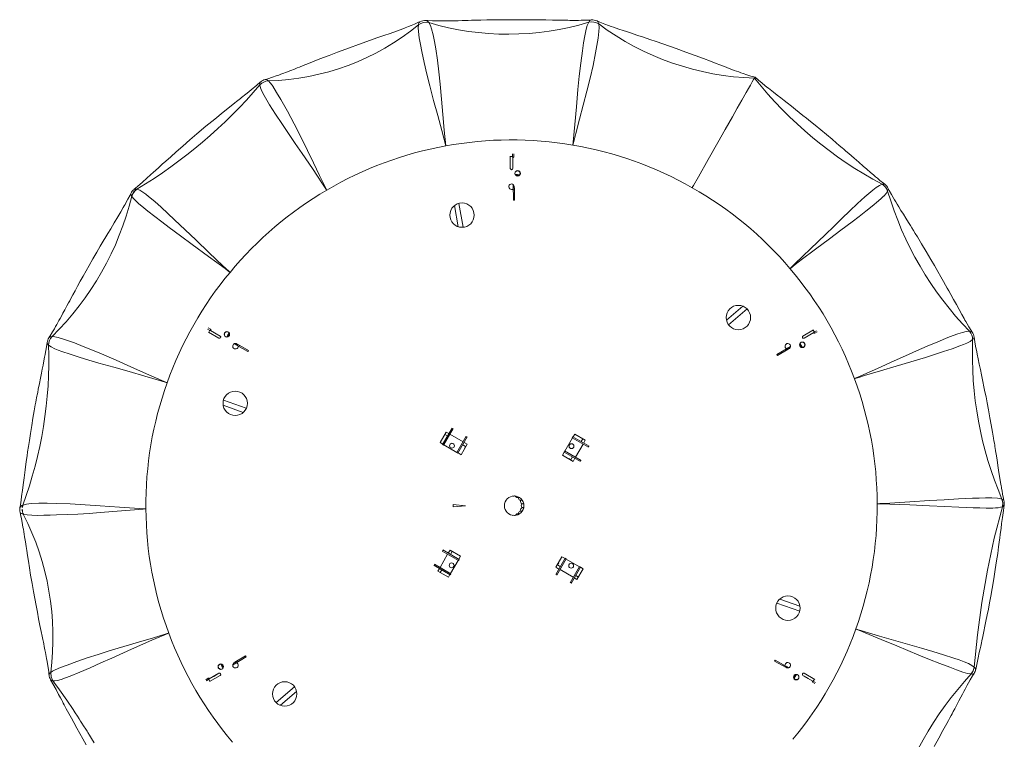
# Model space of a CAD drawing. Header units: millimetres. Extents: x -376 to 432, y -696 to 429.
# Tile 2 of 2: x -376 to 432, y -161 to 429. Entities that reach past the tile are written whole.
import ezdxf

# ---------------------------------------------------------------- set-up
doc = ezdxf.new("R2010")
doc.units = ezdxf.units.MM

msp = doc.modelspace()

# ---------------------------------------------------------------- linework, layer by layer
at = {"color": 7, "linetype": 'Continuous', "lineweight": 15}
for p, q in [((92.96, 428.98), (93.08, 429.02)), ((-47.54, 427.4), (-47.39, 427.48)), ((-174.19, 380.2), (-174.04, 380.2)), ((226.98, 381.33), (226.98, 381.33)), ((-178.61, 375.78), (-178.61, 375.85)), ((-178.26, 377.99), (-178.17, 378.05)), ((-26.18, 325.71), (-26.17, 325.67)), ((78.06, 326.36), (78.05, 326.32)), ((26.76, 317.21), (26.76, 307.24)), ((26.76, 316.94), (28.76, 316.94)), ((28.57, 319.11), (28.61, 316.83)), ((28.76, 307.24), (28.76, 316.48)), ((29.61, 316.84), (29.57, 319.11)), ((28.69, 312.23), (28.76, 308.32)), ((30.97, 304.55), (31.88, 305)), ((31.95, 301.37), (31.01, 301.79)), ((29.02, 294.11), (29.25, 281.16)), ((30.25, 281.18), (30.07, 291.46)), ((175.92, 291.45), (175.9, 291.41)), ((331.6, 294.25), (331.63, 294.25)), ((-284.41, 286.63), (-284.36, 286.7)), ((-281.74, 290.12), (-281.64, 290.17)), ((-123.77, 289.51), (-123.75, 289.47)), ((-19.12, 276.75), (-15.97, 259.48)), ((-11.82, 259.03), (-15.4, 278.64)), ((30.25, 281.18), (29.25, 281.16)), ((-203.13, 222.07), (-203.1, 222.04)), ((256.08, 225.14), (256.04, 225.11)), ((217.37, 194.35), (203.99, 182.99)), ((205.67, 179.17), (220.87, 192.07)), ((-221.57, 175.62), (-219.57, 174.52)), ((-219.08, 175.39), (-221.07, 176.49)), ((-220.82, 173.11), (-212.19, 168.13)), ((-220.59, 172.98), (-219.67, 174.57)), ((-211.19, 169.86), (-219.19, 174.48)), ((-215.54, 172.29), (-212.13, 170.4)), ((-207.76, 170.42), (-207.68, 171.44)), ((-204.51, 169.68), (-205.34, 169.08)), ((275.35, 174.84), (266.72, 169.86)), ((267.72, 168.13), (275.71, 172.75)), ((272, 170.68), (268.65, 168.67)), ((275.11, 174.71), (276.11, 172.98)), ((277.9, 174.23), (275.94, 173.05)), ((276.45, 172.2), (278.4, 173.36)), ((405.49, 173.11), (405.53, 173.04)), ((-353.1, 164.38), (-353.08, 164.46)), ((-199.69, 163.52), (-188.36, 157.24)), ((-187.87, 158.12), (-196.87, 163.1)), ((264.23, 162.43), (264.12, 163.45)), ((266.48, 164.87), (267.33, 164.3)), ((405.88, 166.92), (405.87, 166.92)), ((407.11, 168.93), (407.1, 168.85)), ((-187.87, 158.12), (-188.36, 157.24)), ((256.47, 161.34), (245.37, 154.66)), ((245.89, 153.8), (245.37, 154.66)), ((245.89, 153.8), (254.7, 159.1)), ((-254.64, 131.57), (-254.6, 131.56)), ((308.96, 134.89), (308.92, 134.87)), ((-208.72, 113.15), (-192.19, 107.24)), ((-189.73, 110.6), (-208.5, 117.31)), ((-30.9, 82.51), (-25.9, 91.17)), ((-28.83, 81.03), (-21.07, 94.46)), ((-20.2, 93.96), (-27.96, 80.53)), ((-24.83, 87.95), (-27.02, 89.22)), ((-25.9, 91.17), (-23.7, 89.9)), ((-22.84, 89.4), (-12.01, 83.15)), ((-20.46, 93.52), (-21.33, 94.02)), ((78.26, 87.21), (79.53, 89.41)), ((79.53, 89.41), (88.19, 84.41)), ((-28.7, 81.24), (-30.9, 82.51)), ((-27.96, 80.53), (-28.83, 81.03)), ((-17.01, 74.49), (-27.84, 80.74)), ((-9.38, 87.71), (-17.13, 74.28)), ((-8.51, 87.21), (-16.27, 73.78)), ((-8.58, 81.17), (-13.58, 72.51)), ((-11.14, 82.65), (-8.58, 81.17)), ((-8.77, 86.77), (-9.63, 87.27)), ((71.51, 75.52), (77.76, 86.34)), ((77.54, 86.47), (78.04, 87.33)), ((90.98, 78.71), (77.54, 86.47)), ((78.04, 87.33), (91.48, 79.58)), ((86.42, 81.34), (80.17, 70.52)), ((84.97, 83.33), (86.24, 85.53)), ((88.19, 84.41), (86.92, 82.21)), ((-16.27, 73.78), (-17.13, 74.28)), ((-13.58, 72.51), (-16.14, 73.99)), ((-9.89, 79.33), (-12.27, 80.7)), ((-9.89, 79.33), (-10.89, 77.6)), ((-10.7, 77.49), (-10.89, 77.6)), ((69.53, 72.08), (71.01, 74.65)), ((70.79, 74.78), (71.29, 75.64)), ((84.23, 67.02), (70.79, 74.78)), ((84.73, 67.89), (71.29, 75.64)), ((90.53, 78.97), (91.03, 79.83)), ((78.19, 67.08), (69.53, 72.08)), ((74.51, 69.21), (74.62, 69.39)), ((76.35, 68.39), (74.62, 69.39)), ((76.35, 68.39), (77.72, 70.78)), ((79.67, 69.65), (78.19, 67.08)), ((83.78, 67.28), (84.28, 68.14)), ((327.62, 32.4), (327.58, 32.4)), ((-375.17, 25.2), (-375.19, 25.26)), ((-272.1, 28.15), (-272.05, 28.15)), ((-20.07, 29.75), (-20.07, 31.75)), ((-20.07, 31.75), (-10.07, 30.75)), ((-10.07, 30.75), (-20.07, 29.75)), ((430.27, 29.96), (430.27, 29.96)), ((431.69, 31.15), (431.66, 31.1)), ((-29.2, -6.4), (-15.77, -14.15)), ((-28.26, -5.79), (-28.76, -6.65)), ((-28.7, -5.53), (-15.27, -13.29)), ((-24.14, -8.16), (-22.66, -5.59)), ((-22.66, -5.59), (-14, -10.59)), ((-20.82, -6.9), (-22.2, -9.29)), ((-20.82, -6.9), (-19.09, -7.9)), ((-18.98, -7.72), (-19.09, -7.9)), ((-30.89, -19.85), (-24.64, -9.03)), ((-15.98, -14.03), (-22.23, -24.85)), ((-15.27, -13.29), (-15.77, -14.15)), ((-14, -10.59), (-15.48, -13.16)), ((64.04, -25.72), (71.79, -12.29)), ((64.1, -19.68), (69.1, -11.02)), ((64.9, -26.22), (72.66, -12.79)), ((65.41, -17.84), (66.41, -16.11)), ((66.23, -16), (66.41, -16.11)), ((69.1, -11.02), (71.67, -12.5)), ((71.79, -12.29), (72.66, -12.79)), ((72.54, -13), (83.36, -19.25)), ((-22.52, -25.84), (-35.95, -18.09)), ((-35.01, -17.48), (-35.51, -18.34)), ((-35.45, -17.22), (-22.02, -24.98)), ((-32.66, -22.92), (-31.39, -20.72)), ((-24, -27.92), (-32.66, -22.92)), ((-29.45, -21.84), (-30.72, -24.04)), ((66.67, -21.16), (64.1, -19.68)), ((65.41, -17.84), (67.79, -19.21)), ((78.36, -27.91), (67.54, -21.66)), ((75.73, -32.47), (83.48, -19.04)), ((84.35, -19.54), (76.6, -32.97)), ((86.42, -21.02), (81.42, -29.68)), ((83.48, -19.04), (84.35, -19.54)), ((84.23, -19.75), (86.42, -21.02)), ((-22.73, -25.72), (-24, -27.92)), ((-22.02, -24.98), (-22.52, -25.84)), ((64.29, -25.28), (65.16, -25.78)), ((75.98, -32.03), (76.85, -32.53)), ((81.42, -29.68), (79.23, -28.41)), ((80.35, -26.46), (82.55, -27.73)), ((264.25, -51.66), (247.72, -45.75)), ((245.25, -49.11), (264.03, -55.82)), ((310.1, -70.28), (310.06, -70.27)), ((-253.33, -73.67), (-253.29, -73.65)), ((-200.95, -99.85), (-189.85, -93.17)), ((-190.36, -92.31), (-199.17, -97.61)), ((-190.36, -92.31), (-189.85, -93.17)), ((243.4, -96.63), (243.88, -95.75)), ((243.4, -96.63), (252.39, -101.61)), ((255.22, -102.03), (243.88, -95.75)), ((-210.96, -103.38), (-211.81, -102.81)), ((-208.7, -100.94), (-208.59, -101.96)), ((407.16, -101.59), (407.22, -101.66)), ((408.3, -103.41), (408.29, -103.45)), ((-351.49, -107.79), (-351.48, -107.7)), ((-350.15, -111.97), (-350.19, -111.92)), ((-348.39, -112.71), (-348.39, -112.71)), ((-220.93, -110.71), (-222.87, -111.87)), ((-222.37, -112.74), (-220.41, -111.56)), ((-212.19, -106.64), (-220.19, -111.26)), ((-219.82, -113.35), (-211.19, -108.37)), ((-216.47, -109.19), (-213.13, -107.18)), ((260.04, -108.19), (260.87, -107.59)), ((263.28, -108.93), (263.21, -109.95)), ((266.72, -108.37), (274.71, -112.99)), ((271.07, -110.8), (267.65, -108.91)), ((276.35, -111.62), (267.72, -106.64)), ((277.09, -114.13), (275.09, -113.03)), ((276.11, -111.49), (275.18, -113.1)), ((407, -106.77), (406.96, -106.8)), ((-150.14, -117.68), (-165.34, -130.58)), ((274.61, -113.9), (276.59, -115)), ((-161.84, -132.86), (-148.46, -121.5))]:
    msp.add_line(p, q, dxfattribs=at)
at = {"color": 8, "linetype": 'Continuous', "lineweight": 15}
for p, q in [((28.76, 310.21), (28.73, 310.21)), ((30.96, 304.55), (30.97, 304.55)), ((31.77, 305.22), (31.88, 305)), ((31.85, 301.14), (31.95, 301.37)), ((30.1, 289.69), (29.1, 289.67)), ((-213.76, 171.34), (-213.78, 171.32)), ((-207.93, 171.46), (-207.68, 171.44)), ((-207.76, 170.42), (-207.76, 170.42)), ((-204.37, 169.48), (-204.51, 169.68)), ((270.29, 169.61), (270.27, 169.64)), ((-195.32, 162.24), (-195.81, 161.37)), ((263.98, 162.41), (264.23, 162.43)), ((266.49, 164.88), (266.48, 164.87)), ((267.47, 164.51), (267.33, 164.3)), ((253.19, 158.19), (252.67, 159.05)), ((-197.66, -96.7), (-197.15, -97.56)), ((-211.95, -103.02), (-211.81, -102.81)), ((-210.96, -103.39), (-210.96, -103.38)), ((-208.45, -100.92), (-208.7, -100.94)), ((250.85, -100.75), (251.33, -99.88)), ((-214.76, -108.12), (-214.75, -108.15)), ((259.89, -107.99), (260.04, -108.19)), ((263.46, -109.97), (263.21, -109.95)), ((263.28, -108.93), (263.28, -108.93)), ((269.29, -109.85), (269.31, -109.82))]:
    msp.add_line(p, q, dxfattribs=at)
at = {"color": 7, "linetype": 'Continuous', "lineweight": 15, "flags": 128}
for points in [[(-42.21, 428.5), (-42.03, 428.52), (-42.03, 428.52)], [(92.95, 429.06), (91.53, 428.93), (87.73, 428.76), (84.84, 428.69), (82.78, 428.66), (81.38, 428.65), (80.01, 428.64), (78.61, 428.64), (77.19, 428.65), (75.68, 428.66), (73.94, 428.67), (70.71, 428.71), (67.1, 428.77), (63.92, 428.82), (61.21, 428.87), (55.77, 428.96), (49.18, 429.06), (41.41, 429.14), (32.56, 429.18), (23.93, 429.16), (18.15, 429.11), (12.68, 429.04), (7.53, 428.96), (2.7, 428.86), (-1.58, 428.76), (-5.06, 428.67), (-7.94, 428.59), (-9.99, 428.54), (-12.7, 428.47), (-16.01, 428.38), (-19.16, 428.31), (-21.91, 428.25), (-24.26, 428.21), (-26.21, 428.19), (-28.24, 428.17), (-30.18, 428.16), (-32.08, 428.17), (-34.14, 428.19), (-37.08, 428.25), (-40.86, 428.43), (-42.03, 428.54)], [(97.91, 428.19), (97.99, 428.18), (98.04, 428.14)], [(227.42, 382.14), (224.11, 383), (220.64, 384.06), (217.69, 385.05), (215.72, 385.73), (214.02, 386.33), (212.22, 386.98), (210.32, 387.67), (208.35, 388.41), (206.29, 389.18), (202.34, 390.68), (198.67, 392.08), (195.48, 393.31), (190.79, 395.11), (185.13, 397.27), (178.45, 399.78), (170.77, 402.62), (162.88, 405.49), (157.34, 407.46), (151.87, 409.37), (146.48, 411.23), (141.18, 413.03), (135.95, 414.79), (131.27, 416.35), (127.5, 417.6), (125.41, 418.29), (123.76, 418.84), (121.95, 419.44), (119.24, 420.35), (115.78, 421.51), (113.45, 422.31), (111.39, 423.03), (109.57, 423.67), (107.37, 424.46), (104.18, 425.64), (100.08, 427.27), (98.06, 428.19)], [(-47.58, 427.47), (-48.42, 427.03), (-51.78, 425.52), (-54.53, 424.38), (-56.61, 423.55), (-58.08, 422.98), (-59.45, 422.46), (-62.79, 421.21), (-66.65, 419.81), (-71.87, 417.96), (-76.93, 416.18), (-81.77, 414.49), (-94.78, 409.91), (-108.22, 405.02), (-114.83, 402.56), (-121.84, 399.9), (-129.38, 396.98), (-134.06, 395.14), (-138.88, 393.24), (-143.03, 391.6), (-146.22, 390.33), (-148.09, 389.59), (-150.25, 388.74), (-153.22, 387.57), (-156.77, 386.19), (-159.84, 385.02), (-161.52, 384.4), (-163.06, 383.83), (-165.26, 383.04), (-168.3, 381.99), (-172.19, 380.76), (-174.06, 380.28)], [(-26.18, 325.71), (-26.19, 325.77), (-26.19, 325.77), (-29.39, 338.3), (-32.75, 350.68), (-36.12, 362.87), (-39.32, 374.83), (-41.71, 384.49), (-43.85, 393.97), (-45.76, 403.15), (-46.89, 408.91), (-47.86, 414.38), (-48.55, 419.38), (-48.78, 422.38), (-48.64, 424.94)], [(-48.64, 424.94), (-48.62, 425.04), (-48.62, 425.04)], [(-40.1, 426.85), (-40.1, 426.85), (-40.04, 426.78)], [(-40.04, 426.78), (-40.04, 426.78), (-38.82, 424.52), (-37.82, 421.66), (-36.55, 416.76), (-35.44, 411.27), (-34.43, 405.43), (-33.02, 396.11), (-31.8, 386.4), (-30.79, 376.42), (-29.74, 364.05), (-28.69, 351.42), (-27.54, 338.63), (-26.19, 325.77), (-26.18, 325.71)], [(78.06, 326.36), (78.06, 326.42), (78.06, 326.42), (78.33, 328.89), (79.75, 343.39), (80.99, 357.75), (82.18, 371.85), (83.22, 382.83), (84.45, 393.51), (85.83, 403.77), (86.78, 410.08), (87.82, 416.02), (88.98, 421.37), (89.9, 424.53), (91.05, 427.07)], [(99.26, 425.65), (99.26, 425.65), (99.55, 422.86), (99.41, 419.56), (98.78, 414.12), (97.82, 408.16), (96.64, 401.89), (94.56, 391.75), (92.16, 381.27), (89.48, 370.59), (86.47, 359.23), (83.4, 347.68), (80.4, 335.98), (78.49, 328.16), (78.07, 326.42), (78.06, 326.36)], [(91.05, 427.07), (91.06, 427.09), (91.06, 427.09)], [(99.25, 425.67), (99.25, 425.67), (99.26, 425.65)], [(226.98, 381.33), (226.24, 380.04), (225.16, 378.14), (223.72, 375.62), (222.05, 372.68), (220.22, 369.45), (216.68, 363.22), (212.9, 356.56), (208.98, 349.65), (203.02, 339.15), (196.95, 328.44), (188.99, 314.44), (180.97, 300.33), (176.95, 293.27), (175.95, 291.5), (175.92, 291.45)], [(226.98, 381.33), (227.4, 382.06), (227.4, 382.07)], [(333.8, 294.32), (332.66, 295.19), (329.89, 297.41), (327.78, 299.15), (326.3, 300.39), (325.41, 301.14), (324.54, 301.88), (322.11, 303.96), (319.13, 306.53), (316.02, 309.23), (312.51, 312.29), (308.6, 315.71), (304.32, 319.43), (301.89, 321.53), (300.13, 323.05), (299, 324.02), (297.82, 325.03), (296.27, 326.35), (294.36, 327.98), (290.6, 331.16), (285.95, 335.06), (281.29, 338.92), (276.81, 342.6), (272.92, 345.75), (269.63, 348.4), (266.72, 350.73), (263.68, 353.14), (260.51, 355.65), (257.2, 358.24), (253.78, 360.91), (251.26, 362.88), (248.54, 365), (245.62, 367.27), (242.53, 369.69), (239.79, 371.85), (238.34, 373), (237.13, 373.97), (235.55, 375.24), (233.25, 377.12), (230.27, 379.61), (227.45, 382.12)], [(-178.3, 378.04), (-181.25, 375.46), (-185.67, 371.81), (-189.14, 369.01), (-191.25, 367.32), (-192.68, 366.18), (-193.61, 365.44), (-194.56, 364.68), (-195.59, 363.86), (-196.68, 362.99), (-197.84, 362.06), (-199.09, 361.07), (-203.52, 357.53), (-208.73, 353.35), (-215.68, 347.7), (-222.84, 341.79), (-230.18, 335.62), (-236.01, 330.63), (-241.86, 325.56), (-247.14, 320.92), (-251.77, 316.81), (-255.76, 313.24), (-258.62, 310.66), (-261.39, 308.15), (-264.15, 305.66), (-265.92, 304.06), (-268.29, 301.91), (-271.26, 299.24), (-274.83, 296.05), (-279.04, 292.39), (-281.68, 290.22)], [(-123.77, 289.51), (-123.8, 289.56), (-123.96, 289.8), (-127.16, 294.67), (-135.5, 307.19), (-143.87, 319.53), (-149.58, 327.81), (-155.22, 336.01), (-160.68, 344.04), (-165.85, 351.84), (-170.61, 359.34), (-173.01, 363.29), (-175.15, 367.05), (-176.92, 370.54), (-178.07, 373.36), (-178.61, 375.78), (-178.61, 375.78)], [(-171.75, 379.08), (-171.75, 379.08), (-171.67, 379.01)], [(-171.67, 379.01), (-170.15, 377.45), (-168.61, 375.44), (-168.06, 374.64), (-164.85, 369.57), (-161.49, 363.81), (-156.08, 354.14), (-150.58, 343.83), (-145.07, 333.04), (-139.64, 321.96), (-134.72, 311.72), (-129.69, 301.39), (-126.54, 295.03), (-124.28, 290.52), (-123.93, 289.82), (-123.8, 289.56), (-123.77, 289.51)], [(28.76, 312.49), (28.73, 312.42), (28.69, 312.23)], [(30.75, 302.19), (32.72, 302.16), (34.45, 302.12)], [(31.31, 301.66), (32.65, 301.64), (33.98, 301.61)], [(256.08, 225.14), (256.12, 225.18), (256.12, 225.19), (260.38, 229.21), (272.96, 241.23), (285.32, 253.21), (292, 259.74), (298.6, 266.18), (305.08, 272.42), (311.38, 278.37), (317.45, 283.91), (320.75, 286.8), (323.9, 289.43), (326.86, 291.69), (329.36, 293.3), (331.6, 294.25), (331.6, 294.25)], [(333.78, 294.3), (333.82, 294.29), (333.84, 294.26)], [(336.65, 290.87), (336.69, 290.83), (336.69, 290.81)], [(405.55, 173.15), (404.73, 174.36), (402.81, 177.46), (401.33, 179.94), (400.27, 181.76), (399.56, 182.99), (398.86, 184.21), (396.92, 187.63), (394.68, 191.65), (392.5, 195.58), (390.17, 199.81), (387.95, 203.83), (386.25, 206.91), (385.03, 209.1), (383.71, 211.46), (381.99, 214.53), (379.87, 218.29), (377.33, 222.74), (374.46, 227.72), (371.65, 232.54), (367.69, 239.25), (364, 245.42), (360.57, 251.06), (358.78, 253.99), (357.26, 256.47), (356.01, 258.5), (354.8, 260.46), (353.2, 263.03), (351.13, 266.38), (349.04, 269.76), (347.11, 272.89), (345.34, 275.78), (344.02, 277.95), (342.88, 279.87), (341.87, 281.56), (340.82, 283.35), (339.35, 285.91), (337.51, 289.26), (336.72, 290.82)], [(-284.47, 286.66), (-285.11, 285.3), (-286.78, 282.08), (-288.16, 279.55), (-289.2, 277.71), (-289.9, 276.48), (-290.61, 275.24), (-292.65, 271.74), (-295.06, 267.67), (-298.03, 262.7), (-300.97, 257.82), (-303.32, 253.9), (-305.02, 251.06), (-307.03, 247.67), (-309.46, 243.56), (-312.3, 238.73), (-315.49, 233.22), (-318.64, 227.72), (-321.18, 223.22), (-323.61, 218.89), (-325.92, 214.73), (-328.11, 210.74), (-330.17, 206.96), (-331.93, 203.71), (-333.36, 201.05), (-334.56, 198.83), (-335.55, 196.99), (-336.88, 194.51), (-338.52, 191.45), (-340.07, 188.57), (-341.4, 186.13), (-342.5, 184.11), (-343.37, 182.52), (-344.27, 180.9), (-345.17, 179.29), (-346.09, 177.66), (-347.11, 175.88), (-348.6, 173.35), (-350.58, 170.12), (-351.55, 168.68)], [(-283.71, 284.45), (-282.13, 287.72), (-279.55, 290.25)], [(-283.64, 284.32), (-283.71, 284.45), (-283.71, 284.45)], [(-203.13, 222.07), (-203.18, 222.11), (-203.18, 222.11), (-203.79, 222.56), (-207.2, 225.11), (-220.76, 235.16), (-234.25, 244.99), (-243.75, 251.93), (-252.99, 258.8), (-259.04, 263.4), (-264.88, 267.93), (-270.43, 272.32), (-275.45, 276.4), (-277.78, 278.36), (-279.9, 280.24), (-282.05, 282.34), (-283.64, 284.32)], [(-279.55, 290.25), (-279.55, 290.25), (-279.44, 290.24)], [(-279.44, 290.24), (-279.44, 290.24), (-277.15, 289.39), (-274.51, 287.82), (-272.24, 286.21), (-269.85, 284.35), (-264.7, 280.03), (-259.48, 275.38), (-254.09, 270.42), (-248.59, 265.25), (-240, 257.03), (-231.24, 248.62), (-220.2, 238.08), (-208.97, 227.52), (-206.85, 225.53), (-203.52, 222.43), (-203.27, 222.2), (-203.18, 222.11), (-203.13, 222.07)], [(336.16, 288.59), (334.87, 286.68), (332.94, 284.59), (332.73, 284.39), (330.75, 282.52), (328.55, 280.57), (323.58, 276.42), (318.32, 272.18), (312.76, 267.82), (306.99, 263.39), (297.84, 256.51), (288.44, 249.53), (276.91, 240.95), (265.3, 232.19), (260.38, 228.43), (256.67, 225.6), (256.2, 225.24), (256.13, 225.18), (256.08, 225.14)], [(336.18, 288.63), (336.18, 288.63), (336.16, 288.59)], [(-215.74, 172.48), (-215.69, 172.42), (-215.54, 172.29)], [(-205.78, 169.13), (-204.81, 170.75), (-203.92, 172.23)], [(-205.08, 169.27), (-204.39, 170.43), (-203.71, 171.56)], [(272.26, 170.75), (272.18, 170.75), (272, 170.68)], [(308.96, 134.89), (309.02, 134.91), (309.02, 134.91), (314.14, 137.16), (327.92, 143.26), (341.52, 149.4), (350.68, 153.56), (359.74, 157.64), (368.61, 161.55), (377.22, 165.23), (385.46, 168.58), (389.76, 170.23), (393.84, 171.7), (397.6, 172.88), (400.66, 173.6), (403.25, 173.8), (403.25, 173.8)], [(403.25, 173.8), (403.25, 173.79), (403.25, 173.79)], [(-353.16, 164.39), (-353.35, 162.98), (-353.92, 159.45), (-354.39, 156.73), (-354.74, 154.82), (-354.95, 153.66), (-355.16, 152.56), (-355.74, 149.52), (-356.45, 145.86), (-357.05, 142.82), (-357.74, 139.33), (-358.53, 135.4), (-359.39, 131.01), (-360.31, 126.34), (-360.83, 123.66), (-361.21, 121.7), (-361.44, 120.45), (-361.68, 119.19), (-361.98, 117.61), (-362.34, 115.69), (-362.75, 113.45), (-363.65, 108.49), (-364.7, 102.5), (-365.7, 96.59), (-366.75, 90.09), (-367.65, 84.34), (-368.41, 79.33), (-369.05, 74.93), (-369.5, 71.75), (-369.92, 68.71), (-370.44, 64.94), (-371.07, 60.26), (-371.94, 53.61), (-372.68, 47.97), (-373.3, 43.32), (-373.52, 41.73), (-373.72, 40.26), (-374, 38.24), (-374.43, 35.29), (-375.03, 31.43), (-375.39, 29.42)], [(-351.82, 162.43), (-351.83, 162.43), (-351.83, 162.43)], [(-254.64, 131.57), (-254.7, 131.59), (-259.78, 133.1), (-272.83, 136.95), (-285.82, 140.67), (-298.42, 144.21), (-310.76, 147.7), (-318.9, 150.07), (-326.78, 152.46), (-334.28, 154.86), (-340.92, 157.15), (-344.01, 158.31), (-346.83, 159.49), (-349.66, 160.9), (-351.82, 162.43), (-351.82, 162.43)], [(-351.56, 168.58), (-351.53, 168.66), (-351.52, 168.66)], [(-349.06, 169.35), (-349.06, 169.35), (-349.05, 169.35)], [(-349.05, 169.35), (-346.7, 169.19), (-343.93, 168.61), (-343.24, 168.43), (-340.35, 167.57), (-337.28, 166.56), (-330.64, 164.16), (-323.45, 161.39), (-315.99, 158.39), (-308.37, 155.2), (-296.49, 150.02), (-284.39, 144.62), (-273.93, 139.96), (-263.34, 135.33), (-258.88, 133.4), (-255.27, 131.84), (-254.78, 131.63), (-254.7, 131.6), (-254.64, 131.57)], [(264.15, 163.13), (264.81, 161.96), (265.45, 160.8)], [(264.34, 163.88), (265.3, 162.16), (266.13, 160.64)], [(405.87, 166.92), (403.82, 165.43), (401.01, 163.99), (398.35, 162.84), (395.43, 161.71), (388.96, 159.38), (382, 157.05), (374.69, 154.72), (367.14, 152.39), (355.24, 148.84), (343.06, 145.26), (330.21, 141.42), (317.27, 137.47), (313.32, 136.25), (309.51, 135.06), (309.02, 134.91), (308.96, 134.89)], [(431.57, 34.98), (431.17, 36.7), (430.47, 40.17), (429.97, 42.86), (429.63, 44.74), (429.43, 45.89), (429.25, 46.97), (428.75, 49.92), (428.19, 53.4), (427.73, 56.32), (427.19, 59.77), (426.57, 63.75), (425.87, 68.25), (425.12, 73.09), (424.68, 75.84), (424.36, 77.83), (424.16, 79.07), (423.96, 80.34), (423.7, 81.93), (423.38, 83.85), (423.01, 86.09), (422.17, 91.05), (421.12, 97.02), (420.07, 102.87), (418.88, 109.29), (417.79, 114.97), (416.83, 119.9), (415.96, 124.23), (415.12, 128.33), (414.25, 132.57), (413.13, 137.95), (412.18, 142.46), (411.26, 146.89), (410.36, 151.22), (409.58, 155.1), (409.24, 156.8), (408.96, 158.28), (408.58, 160.28), (408.05, 163.2), (407.41, 167.03), (407.17, 168.86)], [(-373.05, 31.09), (-373.05, 31.09), (-369.98, 31.98), (-366.2, 32.48), (-359.97, 32.82), (-353.07, 32.85), (-345.77, 32.7), (-334.1, 32.22), (-322.01, 31.52), (-309.65, 30.68), (-293.6, 29.55), (-277.35, 28.47), (-274.33, 28.28), (-272.16, 28.15), (-272.1, 28.15)], [(327.62, 32.4), (327.69, 32.4), (329.72, 32.52), (337.86, 32.98), (354.23, 33.94), (370.43, 34.95), (382.5, 35.69), (394.31, 36.35), (400.08, 36.63), (405.7, 36.87), (411.18, 37.05), (416.39, 37.16), (421.6, 37.16), (426.19, 36.92), (428.17, 36.63), (429.81, 36.17)], [(430.27, 29.96), (430.27, 29.96), (428.77, 29.45), (426.8, 29.1), (424.67, 28.92), (422.3, 28.82), (416.89, 28.82), (411.71, 28.95), (406.23, 29.15), (400.46, 29.4), (394.52, 29.66), (382.66, 30.2), (370.49, 30.74), (354.26, 31.41), (337.86, 32.03), (329.72, 32.32), (327.69, 32.4), (327.62, 32.4)], [(429.81, 36.17), (429.86, 36.15), (429.86, 36.15)], [(429.86, 36.15), (430.55, 33.1), (430.3, 29.98)], [(431.55, 34.97), (431.56, 34.95), (431.56, 34.92)], [(-375.38, 29.36), (-375.39, 29.37), (-375.36, 29.41)], [(-375.26, 25.18), (-374.87, 23.59), (-374.13, 20.08), (-373.56, 17.05), (-373.19, 15), (-372.89, 13.26), (-372.57, 11.4), (-372.25, 9.44), (-371.92, 7.39), (-371.58, 5.26), (-370.94, 1.15), (-370.34, -2.7), (-369.82, -6.05), (-369.2, -10.04), (-368.47, -14.69), (-367.61, -20.06), (-366.61, -26.16), (-365.46, -32.91), (-364.26, -39.69), (-363.21, -45.41), (-362.16, -51.02), (-361.09, -56.55), (-360.02, -61.98), (-358.95, -67.33), (-357.95, -72.23), (-357.13, -76.21), (-356.57, -78.94), (-356.15, -80.98), (-355.82, -82.6), (-355.38, -84.78), (-354.84, -87.51), (-354.44, -89.52), (-354.09, -91.31), (-353.8, -92.87), (-353.51, -94.45), (-353.05, -96.97), (-352.46, -100.5), (-351.81, -105.02), (-351.58, -107.71)], [(-373.12, 31.06), (-373.12, 31.06), (-373.05, 31.09)], [(-272.1, 28.15), (-272.16, 28.14), (-272.16, 28.14), (-274.33, 27.98), (-292.08, 26.6), (-309.59, 25.18), (-318.74, 24.51), (-327.77, 23.94), (-336.68, 23.49), (-345.35, 23.16), (-350.71, 23), (-355.89, 22.89), (-360.89, 22.86), (-365.54, 22.94), (-369.31, 23.18), (-372.52, 23.75)], [(430.27, 29.96), (423.64, 4.03), (418.01, -22.12), (413.38, -48.46), (409.76, -74.96), (407.16, -101.59)], [(408.36, -103.42), (409.18, -99.39), (410.34, -93.98), (411.29, -89.67), (412, -86.45), (412.47, -84.33), (412.73, -83.13), (413.04, -81.75), (413.41, -80.01), (414.16, -76.55), (415.08, -72.27), (415.98, -67.99), (416.81, -63.97), (417.87, -58.7), (418.8, -53.94), (419.75, -48.96), (420.78, -43.34), (421.88, -37.09), (423.2, -29.24), (424.44, -21.53), (425.49, -14.56), (426.39, -8.36), (427.15, -2.92), (427.68, 1), (428.12, 4.33), (428.48, 7.11), (428.74, 9.12), (429.13, 12.11), (429.64, 16.07), (430.28, 21), (431.08, 26.88), (431.72, 31.09)], [(430.3, 29.98), (430.3, 29.98), (430.27, 29.96)], [(-372.52, 23.75), (-372.62, 23.78), (-372.62, 23.78)], [(310.1, -70.28), (310.16, -70.3), (312.13, -70.89), (314.1, -71.47), (329.57, -76.07), (344.92, -80.59), (354.45, -83.37), (363.88, -86.12), (373.1, -88.85), (381.95, -91.54), (390.32, -94.2), (394.72, -95.68), (398.8, -97.17), (402.41, -98.68), (405.17, -100.1), (407.16, -101.59), (407.16, -101.59)], [(404.6, -107.19), (401.55, -106.67), (397.85, -105.58), (392.72, -103.8), (387.12, -101.71), (379, -98.58), (370.49, -95.2), (361.7, -91.63), (352.71, -87.94), (343.64, -84.17), (330.73, -78.8), (317.69, -73.4), (312.49, -71.26), (310.16, -70.31), (310.1, -70.28)], [(-350.16, -105.91), (-350.16, -105.91), (-348.6, -104.83), (-346.61, -103.81), (-341.98, -101.84), (-336.62, -99.82), (-328.65, -96.97), (-320.14, -94.05), (-311.25, -91.14), (-302.13, -88.29), (-290.25, -84.74), (-278.15, -81.18), (-265.92, -77.54), (-256.23, -74.56), (-253.78, -73.81), (-253.4, -73.69), (-253.33, -73.67)], [(-253.33, -73.67), (-253.39, -73.69), (-256.13, -74.86), (-267.1, -79.57), (-283.76, -86.85), (-300.12, -94.13), (-309.06, -98.14), (-317.83, -102.04), (-326.26, -105.69), (-334.2, -108.94), (-337.95, -110.38), (-341.46, -111.57), (-344.6, -112.42), (-346.67, -112.74), (-348.38, -112.71), (-348.38, -112.71)], [(-208.81, -102.39), (-209.77, -100.67), (-210.6, -99.15)], [(-208.63, -101.64), (-209.28, -100.46), (-209.92, -99.31)], [(407.16, -101.59), (406.3, -104.58), (404.6, -107.19)], [(407.22, -101.66), (406.38, -104.61), (404.72, -107.2)], [(-350.21, -112), (-348.39, -115.19), (-345.74, -120.02), (-343.65, -123.9), (-342.1, -126.8), (-341.07, -128.72), (-340.49, -129.8), (-339.83, -131.04), (-338.99, -132.59), (-337.33, -135.69), (-335.26, -139.53), (-333.18, -143.36), (-331.22, -146.95), (-328.62, -151.65), (-326.27, -155.86), (-323.78, -160.27), (-320.93, -165.24)], [(-348.39, -112.71), (-349.87, -109.44), (-350.16, -105.91)], [(-348.38, -112.71), (-348.38, -112.71), (-348.39, -112.71)], [(-314.56, -163.58), (-316.71, -159.99), (-318.4, -157.22), (-319.61, -155.25), (-320.34, -154.08), (-321.35, -152.46), (-323.15, -149.6), (-324.51, -147.45), (-325.6, -145.75), (-326.77, -143.94), (-328.24, -141.68), (-330.01, -138.98), (-331.81, -136.29), (-337.04, -128.59), (-342.96, -120.19), (-348.39, -112.71)], [(-219.59, -113.22), (-219.82, -112.82), (-220.59, -111.49)], [(-216.74, -109.26), (-216.65, -109.26), (-216.47, -109.19)], [(260.61, -107.78), (259.92, -108.94), (259.23, -110.07)], [(261.3, -107.65), (260.34, -109.26), (259.44, -110.74)], [(271.26, -110.99), (271.22, -110.93), (271.07, -110.8)], [(374.27, -166.51), (378.08, -159.75), (381.55, -153.49), (384.7, -147.73), (386.02, -145.29), (387.17, -143.15), (388.17, -141.29), (389.01, -139.73), (389.93, -138), (391.19, -135.62), (392.85, -132.5), (394.63, -129.15), (396.19, -126.22), (397.53, -123.7), (398.65, -121.61), (399.65, -119.76), (400.59, -118.02), (401.5, -116.35), (402.51, -114.54), (403.95, -111.97), (405.87, -108.68), (407.01, -106.84)], [(404.72, -107.2), (404.72, -107.2), (404.6, -107.19)]]:
    msp.add_lwpolyline(points, dxfattribs=at)
at = {"color": 8, "linetype": 'Continuous', "lineweight": 15, "flags": 128}
for points in [[(-178.61, 375.85), (-178.57, 377.29), (-178.32, 377.96), (-178.26, 377.99)], [(331.63, 294.25), (333.12, 294.47), (333.78, 294.3)], [(336.69, 290.81), (336.7, 290.06), (336.18, 288.63)], [(-283.71, 284.45), (-284.35, 285.77), (-284.48, 286.51), (-284.41, 286.63)], [(-281.64, 290.17), (-281.17, 290.36), (-279.55, 290.25)], [(403.25, 173.79), (404.71, 173.57), (405.42, 173.25), (405.49, 173.11)], [(-351.83, 162.43), (-352.82, 163.56), (-353.14, 164.24), (-353.1, 164.38)], [(429.86, 36.15), (431.16, 35.45), (431.55, 34.97)], [(-372.62, 23.78), (-374.4, 24.47), (-375.1, 24.96), (-375.17, 25.2)], [(-373.47, 29.19), (-373.47, 29.24), (-373.12, 31.06)], [(-373.4, 29.24), (-373.4, 29.26), (-373.05, 31.09)], [(407.22, -101.66), (408.09, -102.7), (408.34, -103.3), (408.3, -103.41)]]:
    msp.add_lwpolyline(points, dxfattribs=at)
at = {"color": 7, "linetype": 'Continuous', "lineweight": 15}
for centre, radius in [((32.76, 303.2), 2.25), ((-12.83, 268.97), 10), ((213.78, 185.02), 10), ((-205.69, 171.3), 2.25), ((266.21, 162.64), 2.25), ((-198.85, 114.7), 10), ((-21.09, 79.92), 2), ((76.94, 79.6), 2), ((29.93, 30.75), 8), ((-21.41, -18.11), 2), ((76.62, -18.43), 2), ((254.37, -53.21), 10), ((-210.69, -101.15), 2.25), ((261.21, -109.81), 2.25), ((-158.25, -123.52), 10)]:
    msp.add_circle(centre, radius, dxfattribs=at)
for centre, radius, start, end in [((-43.24, 419.77), 8.71, 83.22047, 118.26415), ((94.12, 420.59), 8.45, 63.46693, 96.98962), ((-176.45, 579.55), 200.53, 271.3435, 309.60214), ((-42.31, 416.4), 10.63, 77.66727, 126.54013), ((-42.36, 416.48), 10.61, 77.69936, 126.16996), ((24.99, 645.46), 228.15, 253.43836, 286.83303), ((93.48, 416.68), 10.68, 57.24169, 103.18667), ((93.48, 416.7), 10.67, 57.25541, 103.11177), ((233.1, 605.18), 223.93, 233.29299, 268.43278), ((-172.37, 371.94), 8.4, 102.39907, 133.50987), ((489.62, 590.47), 335.74, 218.52919, 241.92105), ((-490.22, 640.85), 409.1, 301.01332, 319.61398), ((-170.99, 368.53), 10.57, 94.11375, 136.17812), ((-170.98, 368.46), 10.58, 93.7367, 136.17381), ((24.75, 38.84), 291.31, 100.0672, 120.6472), ((27.72, 38.57), 292.11, 80.07887, 100.63152), ((30.37, 38.06), 292.17, 60.12732, 80.60896), ((29.11, 316.84), 0.5, 181.02897, 1.04601), ((27.76, 307.24), 1, 180, 0), ((32.76, 303.2), 2, 246.0245, 116.05048), ((27.76, 292.25), 2.25, 349.81664, 306.05083), ((31.42, 35.18), 294.16, 40.21743, 60.58421), ((326.2, 285.23), 10.51, 18.672, 59.10928), ((326.23, 285.24), 10.5, 18.83173, 59.09896), ((328.61, 287.01), 8.9, 25.67948, 54.19002), ((-518.78, 341.8), 241.96, 314.54268, 346.28837), ((-276.3, 283.03), 8.88, 127.47654, 155.54036), ((-273.47, 281.55), 10.54, 124.49975, 164.75833), ((24.44, 34.65), 294.77, 120.18034, 140.5273), ((601.54, 366.62), 276.59, 196.3774, 224.19792), ((21.41, 34.36), 292.62, 140.10519, 160.60058), ((33.67, 34.2), 293.08, 20.0895, 40.64631), ((-219.33, 174.96), 0.5, 241.02897, 61.04601), ((-211.69, 168.99), 1, 240, 60), ((-205.69, 171.3), 2, 306.0245, 176.05048), ((267.22, 168.99), 1, 120, 300), ((276.2, 172.62), 0.5, 121.02897, 301.04601), ((395.32, 166.83), 10.55, 0.50327, 41.32365), ((395.32, 166.83), 10.55, 0.50645, 41.30657), ((398.23, 168), 8.91, 5.95755, 34.55841), ((-699.31, 151.2), 347.67, 339.78986, 1.85035), ((-344.29, 163.45), 8.87, 144.82438, 173.48386), ((-341.24, 162.21), 10.59, 137.60279, 178.78046), ((-341.23, 162.2), 10.59, 137.5788, 178.79688), ((-198.7, 161.5), 2.25, 49.81664, 6.05083), ((254.23, 161.5), 2.25, 289.81664, 246.05083), ((266.21, 162.64), 2, 186.0245, 56.05048), ((707.99, 154.76), 302.36, 177.69452, 203.09587), ((21.78, 31.74), 293.85, 160.1428, 180.70115), ((33.85, 31.85), 293.72, 0.10627, 20.53218), ((29.44, 40.6), 2, 254.21653, 291.43139), ((32.71, 39.43), 2, 201.80801, 302.65992), ((35.39, 37.22), 2, 160.02422, 299.69966), ((37.14, 34.22), 2, 123.03882, 288.4132), ((37.76, 30.8), 2, 92.94344, 267.90411), ((31.66, 30.07), 295.93, 340.18044, 0.45076), ((420.09, 32.33), 10.45, 346.89761, 21.56343), ((423.48, 32.79), 8.35, 348.68968, 14.77194), ((-367.56, 27.57), 8.01, 167.1287, 196.79823), ((19.87, 29.31), 291.92, 180.22835, 200.65246), ((35.46, 24.36), 2, 60.5404, 201.28472), ((37.18, 27.38), 2, 72.11313, 238.08786), ((-569.99, -77.18), 221.69, 352.55384, 27.09081), ((29.56, 20.91), 2, 67.48403, 108.18335), ((32.81, 22.11), 2, 57.29375, 159.6645), ((33.44, 27.52), 293.39, 320.08649, 340.53158), ((24.3, 28.72), 295.86, 200.24262, 220.41861), ((-210.69, -101.15), 2, 6.0245, 236.05048), ((-198.7, -100), 2.25, 109.81664, 66.05083), ((254.23, -100), 2.25, 229.81664, 186.05083), ((400.43, -102.29), 7.96, 325.67275, 351.56901), ((-343.3, -107.48), 8.2, 182.20207, 212.85502), ((-220.67, -111.13), 0.5, 301.02897, 121.04601), ((-211.69, -107.5), 1, 300, 120), ((261.21, -109.81), 2, 126.0245, 356.05048), ((267.22, -107.5), 1, 60, 240), ((274.85, -113.47), 0.5, 61.02897, 241.04601), ((614.14, -301.69), 285.81, 137.11626, 164.02692)]:
    msp.add_arc(centre, radius, start, end, dxfattribs=at)
at = {"color": 8, "linetype": 'Continuous', "lineweight": 15}
for centre, radius, start, end in [((-44.27, 423.96), 5.07, 34.64665, 63.87207), ((94.04, 425.99), 3.18, 109.8758, 159.72972), ((95.23, 425.22), 4.05, 6.48625, 46.12518), ((-45.86, 425.21), 2.77, 127.55034, 183.40736), ((-174.23, 376.93), 3.28, 40.93812, 86.83655), ((30.16, 253.78), 39.8, 90.8447, 91.6294), ((29.49, 292.09), 0.446, 82.90953, 169.45072), ((29.51, 291), 0.446, 82.90953, 169.45072), ((29.59, 291.99), 0.535, 38.09275, 94.39499), ((29.64, 291), 0.446, 12.62426, 99.16545), ((-349.26, 165.34), 4.02, 87.05541, 124.1622), ((-164.19, 144.34), 39.8, 150.8447, 151.6294), ((-197.7, 162.91), 0.446, 142.90953, 229.45072), ((-197.57, 162.95), 0.535, 98.09275, 154.39499), ((-196.75, 162.39), 0.446, 142.90953, 229.45072), ((-196.69, 162.5), 0.446, 72.62426, 159.16545), ((404.19, 169.34), 2.95, 304.78262, 350.36401), ((254.03, 159.36), 0.446, 22.90953, 109.45072), ((254.09, 159.25), 0.446, 312.62426, 39.16545), ((254.96, 159.92), 0.446, 22.90953, 109.45072), ((254.92, 159.79), 0.535, 338.09275, 34.39499), ((222.12, 140.19), 39.8, 30.8447, 31.6294), ((-372.07, 27.28), 3.92, 105.45737, 146.9961), ((-364.32, 27.69), 9.17, 178.78623, 205.25213), ((-364.28, 27.71), 9.14, 179.27467, 205.67649), ((429.41, 32.44), 2.62, 289.75575, 329.18659), ((-166.59, -78.7), 39.8, 210.8447, 211.6294), ((-199.4, -98.3), 0.535, 158.09275, 214.39499), ((-199.43, -98.43), 0.446, 202.90953, 289.45072), ((-198.57, -97.76), 0.446, 132.62426, 219.16545), ((-198.5, -97.87), 0.446, 202.90953, 289.45072), ((252.21, -101.01), 0.446, 252.62426, 339.16545), ((252.27, -100.9), 0.446, 322.90953, 49.45072), ((253.1, -101.46), 0.535, 278.09275, 334.39499), ((253.22, -101.42), 0.446, 322.90953, 49.45072), ((219.72, -82.85), 39.8, 330.8447, 331.6294), ((-348.73, -108.34), 2.82, 120.54036, 166.98747), ((-348.04, -109.41), 3.32, 230.56182, 264.09493), ((405.37, -104.32), 2.95, 257.22512, 302.69516)]:
    msp.add_arc(centre, radius, start, end, dxfattribs=at)

doc.saveas('drawing.dxf')
